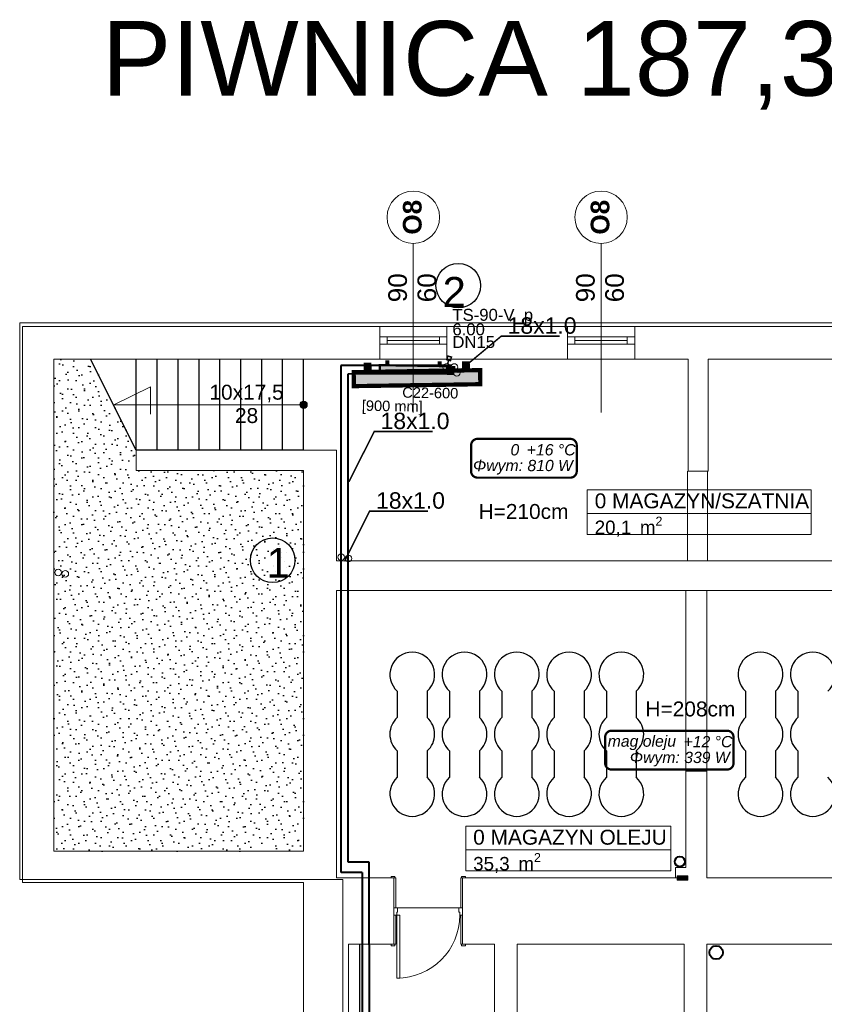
# Model space of a CAD drawing. Header units: millimetres. Extents: x 2801 to 11405, y 932 to 4606.
# Tile 7 of 8: x 5293 to 6371, y 3287 to 4606. Entities that reach past the tile are written whole.
import ezdxf
from ezdxf.lldxf.tags import DXFTag

# ---------------------------------------------------------------- set-up
doc = ezdxf.new("R2010")
doc.units = ezdxf.units.MM
doc.linetypes.add('Przerywana długa', pattern=[780, 500, -280])
for name, color, linetype in [('2D - Ogólne', 7, 'Continuous'), ('Elementy modelu - Strefy', 7, 'Continuous'), ('IS_Text_Armatury_Therm', 7, 'Continuous'), ('IS_Text_Konstrukcji', 7, 'Continuous'), ('IS_Text_Odbiornikow_Therm', 7, 'Continuous'), ('Konstrukcja - Ściany zew', 7, 'Continuous'), ('Opisy - Teksty', 7, 'Continuous')]:
    doc.layers.add(name, color=color, linetype=linetype)
for name, color, linetype, true_color in [('IS_Armatura_Therm', 7, 'SOLID', 0x000000), ('IS_Grafika', 7, 'SOLID', 0x000000), ('IS_Grzejniki_Plan_rzut', 7, 'SOLID', 0x000000), ('IS_Opisy_działek_Therm', 7, 'SOLID', 0x000000), ('IS_Powrót', 5, 'DASH', 0x0000ff), ('IS_Rozdzielacze_Zasilanie', 1, 'SOLID', 0xff0000), ('IS_Zasilanie', 1, 'SOLID', 0xff0000)]:
    doc.layers.add(name, color=color, linetype=linetype, true_color=true_color)
doc.layers.add('kanal saniat', color=24, linetype='Continuous', lineweight=40)
doc.styles.get("Standard").update_dxf_attribs({"font": 'arial.ttf'})
doc.styles.add('STYL_AUTOMATYCZNY_1', font='arial.ttf')
doc.styles.add('STYL_AUTOMATYCZNY_2', font='arialbd.ttf')
tags = doc.linetypes.add('DASH', pattern=[15, 10, -5]).pattern_tags.tags
tags[6:7] = [DXFTag(74, 4), DXFTag(75, 0), DXFTag(340, '0'), DXFTag(46, 0.0), DXFTag(50, 0.0), DXFTag(44, 0.0), DXFTag(45, 0.0)]
tags[4:5] = [DXFTag(74, 4), DXFTag(75, 0), DXFTag(340, '0'), DXFTag(46, 0.0), DXFTag(50, 0.0), DXFTag(44, 0.0), DXFTag(45, 0.0)]
tags = doc.linetypes.add('SOLID', pattern=[10, 10, 0]).pattern_tags.tags
tags[6:7] = [DXFTag(74, 4), DXFTag(75, 0), DXFTag(340, '0'), DXFTag(46, 0.0), DXFTag(50, 0.0), DXFTag(44, 0.0), DXFTag(45, 0.0)]
tags[4:5] = [DXFTag(74, 4), DXFTag(75, 0), DXFTag(340, '0'), DXFTag(46, 0.0), DXFTag(50, 0.0), DXFTag(44, 0.0), DXFTag(45, 0.0)]

# ---------------------------------------------------------------- blocks, each defined once
blk = doc.blocks.new('Linia_6_1', base_point=(-15366, -19696))
at = {"layer": '2D - Ogólne', "linetype": 'Continuous', "lineweight": 0, "true_color": 0x000000}
blk.add_hatch(color=18, dxfattribs=at).paths.add_polyline_path([(-15416, -19696), (-15412, -19715), (-15401, -19731), (-15385, -19742), (-15366, -19746), (-15347, -19742), (-15331, -19731), (-15320, -19715), (-15316, -19696), (-15320, -19677), (-15331, -19661), (-15347, -19650), (-15366, -19646), (-15385, -19650), (-15401, -19661), (-15412, -19677)])
at = {"layer": '2D - Ogólne', "color": 7, "linetype": 'Continuous', "lineweight": 15}
blk.add_line((-15416, -19696), (-17906, -19696), dxfattribs=at)
blk.add_circle((-15366, -19696), 50, dxfattribs=at)

msp = doc.modelspace()

# ---------------------------------------------------------------- hatches: boundary and pattern name
at = {"layer": '2D - Ogólne', "linetype": 'Continuous', "lineweight": 25}
h = msp.add_hatch(dxfattribs=at)
h.set_pattern_fill('PIASEK_0001', scale=0.1, style=0, pattern_type=2)
h.set_pattern_definition([(45, (7028.507, 2018.302), (-11.13693, 11.13693), [0, -10.5, 0, -15.75]), (110, (7063.507, 2018.302), (14.80016, 5.38682), [0, -7.7, 0, -13.3])])
h.paths.add_polyline_path([(5339.16641, 3492.51369), (5673.61561, 3492.51369), (5673.61561, 4002.51369), (5449.61561, 4002.51369), (5449.61561, 4029.51369), (5388.32544, 4151.51369), (5339.16641, 4151.51369)])
at = {"layer": '2D - Ogólne', "linetype": 'Continuous', "lineweight": 0}
msp.add_hatch(color=255, dxfattribs=at).paths.add_polyline_path([(6174.05417, 3459.62531), (6174.05417, 3453.8816), (6188.41346, 3453.8816), (6188.41346, 3459.62531)])
at = {"layer": 'IS_Grzejniki_Plan_rzut', "ltscale": 10}
msp.add_hatch(color=8, dxfattribs=at).paths.add_polyline_path([(5865.78888, 4142.23525), (5775.79951, 4143.61855), (5775.64581, 4133.61973), (5865.63518, 4132.23643)])
at = {"layer": 'IS_Grzejniki_Plan_rzut'}
msp.add_hatch(color=8, dxfattribs=at).paths.add_polyline_path([(5910.07161, 4136.90372), (5740.72516, 4134.30055), (5741.0144, 4115.48428), (5910.36085, 4118.08745)])

# ---------------------------------------------------------------- linework, layer by layer
at = {"lineweight": 0}
for centre in [(5875.5537, 4141.08636), (5878.7302, 4133.21898), (5724.08768, 3886.39129), (5733.68402, 3884.64918), (5344.92033, 3865.71302), (5354.51666, 3863.9709)]:
    msp.add_circle(centre, 4.45926, dxfattribs=at)
at = {"layer": '2D - Ogólne', "color": 7, "linetype": 'Continuous', "lineweight": 15}
for p, q in [((5820.61561, 4306.60395), (5820.61561, 4080.11332)), ((6072.06756, 4306.60395), (6072.06756, 4080.11332)), ((5419.64711, 4090.51369), (5468.73956, 4114.74943)), ((5468.73956, 4114.74943), (5468.73956, 4078.0623)), ((5799.61561, 3416.82213), (5881.61561, 3416.82213))]:
    msp.add_line(p, q, dxfattribs=at)
at = {"layer": '2D - Ogólne', "color": 7, "linetype": 'Continuous', "lineweight": 25}
for p, q in [((5449.61561, 4029.51369), (5388.32544, 4151.51369)), ((5449.61561, 4029.51369), (5449.61561, 4151.51369)), ((5477.61561, 4029.51369), (5477.61561, 4151.51369)), ((5505.61561, 4029.51369), (5505.61561, 4151.51369)), ((5533.61561, 4029.51369), (5533.61561, 4151.51369)), ((5561.61561, 4029.51369), (5561.61561, 4151.51369)), ((5589.61561, 4029.51369), (5589.61561, 4151.51369)), ((5617.61561, 4029.51369), (5617.61561, 4151.51369)), ((5645.61561, 4029.51369), (5645.61561, 4151.51369)), ((5673.61561, 4029.51369), (5673.61561, 4151.51369)), ((5673.61561, 4029.51369), (5449.61561, 4029.51369)), ((5799.19072, 3706.80723), (5799.19072, 3671.52859)), ((5839.19072, 3706.80723), (5839.19072, 3671.52859)), ((5869.19072, 3706.80723), (5869.19072, 3671.52859)), ((5909.19072, 3706.80723), (5909.19072, 3671.52859)), ((5939.19072, 3706.80723), (5939.19072, 3671.52859)), ((5979.19072, 3706.80723), (5979.19072, 3671.52859)), ((6009.19072, 3706.80723), (6009.19072, 3671.52859)), ((6049.19072, 3706.80723), (6049.19072, 3671.52859)), ((6079.19072, 3706.80723), (6079.19072, 3671.52859)), ((6119.19072, 3706.80723), (6119.19072, 3671.52859)), ((6265.56716, 3706.80723), (6265.56716, 3671.52859)), ((6305.56716, 3706.80723), (6305.56716, 3671.52859)), ((6335.56716, 3706.80723), (6335.56716, 3671.52859)), ((5799.19072, 3626.80723), (5799.19072, 3591.52859)), ((5839.19072, 3626.80723), (5839.19072, 3591.52859)), ((5869.19072, 3626.80723), (5869.19072, 3591.52859)), ((5909.19072, 3626.80723), (5909.19072, 3591.52859)), ((5939.19072, 3626.80723), (5939.19072, 3591.52859)), ((5979.19072, 3626.80723), (5979.19072, 3591.52859)), ((6009.19072, 3626.80723), (6009.19072, 3591.52859)), ((6049.19072, 3626.80723), (6049.19072, 3591.52859)), ((6079.19072, 3626.80723), (6079.19072, 3591.52859)), ((6119.19072, 3626.80723), (6119.19072, 3591.52859)), ((6265.56716, 3626.80723), (6265.56716, 3591.52859)), ((6305.56716, 3626.80723), (6305.56716, 3591.52859)), ((6335.56716, 3626.80723), (6335.56716, 3591.52859)), ((5748.61561, 3367.82213), (5748.61561, 2971.82213))]:
    msp.add_line(p, q, dxfattribs=at)
at = {"layer": '2D - Ogólne', "color": 7, "linetype": 'Przerywana długa', "lineweight": 15}
for p, q in [((6187.61561, 4001.51369), (6187.61561, 3881.51369)), ((6214.61561, 4001.51369), (6214.61561, 3881.51369)), ((6185.51871, 3841.51369), (6185.51871, 3599.82213)), ((6213.51871, 3841.51369), (6213.51871, 3599.82213))]:
    msp.add_line(p, q, dxfattribs=at)
at = {"layer": '2D - Ogólne', "color": 255, "linetype": 'Continuous', "lineweight": 0}
for points in [[(5339.16641, 3492.51369), (5673.61561, 3492.51369), (5673.61561, 4002.51369), (5449.61561, 4002.51369), (5449.61561, 4029.51369), (5388.32544, 4151.51369), (5339.16641, 4151.51369)], [(6174.05417, 3459.62531), (6188.41346, 3459.62531), (6188.41346, 3453.8816), (6174.05417, 3453.8816)]]:
    msp.add_lwpolyline(points, close=True, dxfattribs=at)
at = {"layer": '2D - Ogólne', "color": 7, "linetype": 'Continuous', "lineweight": 15}
for centre in [(5820.61561, 4341.73348), (6072.06756, 4341.73348)]:
    msp.add_circle(centre, 35.12953, dxfattribs=at)
at = {"layer": '2D - Ogólne', "color": 7, "linetype": 'Continuous', "lineweight": 25}
for centre, start, end in [((5819.19072, 3729.16791), 311.81030274, 228.18968511), ((5889.19072, 3729.16791), 311.81030274, 228.18968511), ((5959.19072, 3729.16791), 311.81030274, 228.18968511), ((6029.19072, 3729.16791), 311.81030274, 228.18968511), ((6099.19072, 3729.16791), 311.81030274, 228.18968511), ((6285.56716, 3729.16791), 311.81030274, 228.18968511), ((6355.56716, 3729.16791), 311.81030274, 228.18968511), ((5819.19072, 3649.16791), 131.81030274, 228.18968511), ((5819.19072, 3649.16791), 311.81031489, 48.18968511), ((5889.19072, 3649.16791), 131.81030274, 228.18968511), ((5889.19072, 3649.16791), 311.81031489, 48.18968511), ((5959.19072, 3649.16791), 131.81030274, 228.18968511), ((5959.19072, 3649.16791), 311.81031489, 48.18968511), ((6029.19072, 3649.16791), 131.81030274, 228.18968511), ((6029.19072, 3649.16791), 311.81031489, 48.18968511), ((6099.19072, 3649.16791), 131.81030274, 228.18968511), ((6099.19072, 3649.16791), 311.81031489, 48.18968511), ((6285.56716, 3649.16791), 131.81030274, 228.18968511), ((6285.56716, 3649.16791), 311.81031489, 48.18968511), ((6355.56716, 3649.16791), 131.81030274, 228.18968511), ((5819.19072, 3569.16791), 131.81030274, 48.18968511), ((5889.19072, 3569.16791), 131.81030274, 48.18968511), ((5959.19072, 3569.16791), 131.81030274, 48.18968511), ((6029.19072, 3569.16791), 131.81030274, 48.18968511), ((6099.19072, 3569.16791), 131.81030274, 48.18968511), ((6285.56716, 3569.16791), 131.81030274, 48.18968511), ((6355.56716, 3569.16791), 131.81030274, 48.18968511)]:
    msp.add_arc(centre, 30, start, end, dxfattribs=at)
at = {"layer": 'Elementy modelu - Strefy', "color": 7, "linetype": 'Continuous', "lineweight": 13}
for p, q in [((6053.5058, 3976.42747), (6353.4168, 3976.42747)), ((6053.5058, 3944.99887), (6053.5058, 3976.42747)), ((6353.4168, 3976.42747), (6353.4168, 3944.99887)), ((6353.4168, 3944.99887), (6053.5058, 3944.99887)), ((6053.5058, 3944.99887), (6353.4168, 3944.99887)), ((6053.5058, 3916.71307), (6053.5058, 3944.99887)), ((6353.4168, 3944.99887), (6353.4168, 3916.71307)), ((6353.4168, 3916.71307), (6053.5058, 3916.71307)), ((5890.75306, 3525.8226), (6165.28506, 3525.8226)), ((5890.75306, 3494.394), (5890.75306, 3525.8226)), ((6165.28506, 3525.8226), (6165.28506, 3494.394)), ((6165.28506, 3494.394), (5890.75306, 3494.394)), ((5890.75306, 3494.394), (6165.28506, 3494.394)), ((5890.75306, 3466.1082), (5890.75306, 3494.394)), ((6165.28506, 3494.394), (6165.28506, 3466.1082)), ((6165.28506, 3466.1082), (5890.75306, 3466.1082))]:
    msp.add_line(p, q, dxfattribs=at)
at = {"layer": 'IS_Armatura_Therm', "color": 1, "ltscale": 10, "true_color": 0xff0000, "const_width": 2}
for points in [[(5870.34368, 4149.61683), (5871.67446, 4154.43648), (5866.85481, 4155.76726), (5865.52403, 4150.94761), (5870.34368, 4149.61683)], [(5866.60307, 4145.46257), (5867.93386, 4150.28222)]]:
    msp.add_lwpolyline(points, dxfattribs=at)
at = {"layer": 'IS_Armatura_Therm', "color": 1, "lineweight": 20, "ltscale": 10, "true_color": 0xff0000}
msp.add_ellipse((5865.27229, 4140.64292), major_axis=(2.34785, 4.41448), ratio=1, dxfattribs=at)
at = {"layer": 'IS_Grafika'}
for centre in [(5880.76178, 4250.1025), (5632.24713, 3882.22745)]:
    msp.add_circle(centre, 29.88934, dxfattribs=at)
at = {"layer": 'IS_Grzejniki_Plan_rzut', "const_width": 5.64555}
for points in [[(5757.1894, 4134.55364), (5757.04478, 4143.96177), (5761.74884, 4144.03408), (5761.89346, 4134.62595)], [(5893.60737, 4136.65064), (5893.46275, 4146.05877), (5888.75868, 4145.98646), (5888.9033, 4136.57833)], [(5910.07161, 4136.90372), (5740.72516, 4134.30055), (5741.0144, 4115.48428), (5910.36085, 4118.08745), (5910.07161, 4136.90372)]]:
    msp.add_lwpolyline(points, dxfattribs=at)
at = {"layer": 'IS_Grzejniki_Plan_rzut', "ltscale": 10, "const_width": 3}
for points in [[(5865.78888, 4142.23525), (5775.79951, 4143.61855), (5775.64581, 4133.61973), (5865.63518, 4132.23643), (5865.78888, 4142.23525)], [(5784.54848, 4143.48407), (5784.62533, 4148.48347), (5787.12503, 4148.44505), (5787.04818, 4143.44564)], [(5857.03991, 4142.36974), (5857.11676, 4147.36914), (5854.61706, 4147.40757), (5854.54021, 4142.40816)]]:
    msp.add_lwpolyline(points, dxfattribs=at)
at = {"layer": 'IS_Opisy_działek_Therm', "ltscale": 10, "const_width": 2}
for points in [[(5879.81224, 4133.69285), (5938.38818, 4182.48682), (6016.53818, 4182.48682)], [(5734.34617, 3987.25338), (5768.22859, 4054.6995), (5846.37859, 4054.6995)], [(5728.29917, 3880.65329), (5762.18159, 3948.09941), (5840.33159, 3948.09941)]]:
    msp.add_lwpolyline(points, dxfattribs=at)
at = {"layer": 'IS_Powrót', "lineweight": 35, "ltscale": 10}
msp.add_line((5870.90192, 4131.91575), (5732.91565, 4131.91575), dxfattribs=at)
at = {"layer": 'IS_Powrót', "lineweight": 40, "ltscale": 10}
for p, q in [((5732.97582, 4131.33648), (5732.97582, 3478.14745)), ((5732.97582, 3478.14745), (5761.17011, 3478.14745)), ((5761.17011, 3478.14745), (5763.03913, 1907.61979))]:
    msp.add_line(p, q, dxfattribs=at)
at = {"layer": 'IS_Powrót', "ltscale": 10, "const_width": 4}
msp.add_lwpolyline([(5865.55833, 4132.42417), (5875.69603, 4132.27669)], dxfattribs=at)
at = {"layer": 'IS_Rozdzielacze_Zasilanie', "lineweight": 40}
for p, q in [((5871.89565, 4143.08306), (5723.6239, 4143.08306)), ((5723.76674, 3463.91618), (5723.76674, 4142.92526)), ((5751.98203, 3463.91618), (5723.76674, 3463.91618)), ((5751.98203, 3463.91618), (5752.38456, 1897.06273))]:
    msp.add_line(p, q, dxfattribs=at)
at = {"layer": 'IS_Text_Konstrukcji', "color": 18, "linetype": 'SOLID', "ltscale": 10, "true_color": 0x000000, "const_width": 3}
for points in [[(5906.65198, 3992.87567), (6030.81865, 3992.87567, 0.414214), (6039.48532, 4001.54233), (6039.48532, 4036.209, 0.414214), (6030.81865, 4044.87567), (5906.65198, 4044.87567, 0.414214), (5897.98532, 4036.209), (5897.98532, 4001.54233, 0.414214), (5906.65198, 3992.87567)], [(6086.15198, 3601.87567), (6240.81865, 3601.87567, 0.414214), (6249.48532, 3610.54233), (6249.48532, 3645.209, 0.414214), (6240.81865, 3653.87567), (6086.15198, 3653.87567, 0.414214), (6077.48532, 3645.209), (6077.48532, 3610.54233, 0.414214), (6086.15198, 3601.87567)]]:
    msp.add_lwpolyline(points, format="xyb", dxfattribs=at)
at = {"layer": 'IS_Zasilanie', "ltscale": 10, "const_width": 4}
msp.add_lwpolyline([(5865.97815, 4140.07336), (5876.94584, 4140.35753)], dxfattribs=at)
at = {"layer": 'kanal saniat'}
for centre, radius in [((6177.43757, 3478.51504), 6.76868), ((6226.15474, 3356.81535), 9.04866)]:
    msp.add_circle(centre, radius, dxfattribs=at)
at = {"layer": 'Konstrukcja - Ściany zew', "linetype": 'Continuous', "lineweight": 0}
for p, q in [((5775.61561, 4181.51369), (5775.61561, 4195.51369)), ((5865.61561, 4195.51369), (5775.61561, 4195.51369)), ((5775.61561, 4181.51369), (5775.61561, 4195.51369)), ((5865.61561, 4181.51369), (5865.61561, 4195.51369)), ((5865.61561, 4181.51369), (5865.61561, 4195.51369)), ((6027.06756, 4181.51369), (6027.06756, 4195.51369)), ((6117.06756, 4195.51369), (6027.06756, 4195.51369)), ((6027.06756, 4181.51369), (6027.06756, 4195.51369)), ((6117.06756, 4181.51369), (6117.06756, 4195.51369)), ((6117.06756, 4181.51369), (6117.06756, 4195.51369)), ((5775.61561, 4171.51369), (5775.61561, 4181.51369)), ((5775.61561, 4181.51369), (5785.61561, 4181.51369)), ((5775.61561, 4171.51369), (5775.61561, 4181.51369)), ((5775.61561, 4171.51369), (5775.61561, 4181.51369)), ((5785.61561, 4181.51369), (5785.61561, 4171.51369)), ((5785.61561, 4181.51369), (5855.61561, 4181.51369)), ((5855.61561, 4171.51369), (5855.61561, 4181.51369)), ((5855.61561, 4181.51369), (5865.61561, 4181.51369)), ((5865.61561, 4171.51369), (5865.61561, 4181.51369)), ((5865.61561, 4171.51369), (5865.61561, 4181.51369)), ((5865.61561, 4171.51369), (5865.61561, 4181.51369)), ((6027.06756, 4171.51369), (6027.06756, 4181.51369)), ((6027.06756, 4181.51369), (6037.06756, 4181.51369)), ((6027.06756, 4171.51369), (6027.06756, 4181.51369)), ((6027.06756, 4171.51369), (6027.06756, 4181.51369)), ((6037.06756, 4181.51369), (6037.06756, 4171.51369)), ((6037.06756, 4181.51369), (6107.06756, 4181.51369)), ((6107.06756, 4171.51369), (6107.06756, 4181.51369)), ((6107.06756, 4181.51369), (6117.06756, 4181.51369)), ((6117.06756, 4171.51369), (6117.06756, 4181.51369)), ((6117.06756, 4171.51369), (6117.06756, 4181.51369)), ((6117.06756, 4171.51369), (6117.06756, 4181.51369)), ((5775.61561, 4151.51369), (5775.61561, 4171.51369)), ((5785.61561, 4171.51369), (5775.61561, 4171.51369)), ((5775.61561, 4151.51369), (5775.61561, 4171.51369)), ((5855.61561, 4176.51369), (5785.61561, 4176.51369)), ((5855.61561, 4171.51369), (5785.61561, 4171.51369)), ((5865.61561, 4171.51369), (5855.61561, 4171.51369)), ((5865.61561, 4151.51369), (5865.61561, 4171.51369)), ((5865.61561, 4151.51369), (5865.61561, 4171.51369)), ((6027.06756, 4151.51369), (6027.06756, 4171.51369)), ((6037.06756, 4171.51369), (6027.06756, 4171.51369)), ((6027.06756, 4151.51369), (6027.06756, 4171.51369)), ((6107.06756, 4176.51369), (6037.06756, 4176.51369)), ((6107.06756, 4171.51369), (6037.06756, 4171.51369)), ((6117.06756, 4171.51369), (6107.06756, 4171.51369)), ((6117.06756, 4151.51369), (6117.06756, 4171.51369)), ((6117.06756, 4151.51369), (6117.06756, 4171.51369)), ((5703.61561, 4151.51369), (5673.61561, 4151.51369)), ((5703.61561, 4151.51369), (5673.61561, 4151.51369)), ((5703.61561, 4151.51369), (5717.61561, 4151.51369)), ((5703.61561, 4151.51369), (5717.61561, 4151.51369)), ((5865.61561, 4151.51369), (5775.61561, 4151.51369)), ((6117.06756, 4151.51369), (6027.06756, 4151.51369)), ((5703.61561, 4029.51369), (5673.61561, 4029.51369)), ((5703.61561, 4029.51369), (5673.61561, 4029.51369)), ((5703.61561, 4029.51369), (5717.61561, 4029.51369)), ((5703.61561, 4029.51369), (5717.61561, 4029.51369)), ((5795.91561, 3458.72213), (5790.91561, 3458.72213)), ((5790.91561, 3458.72213), (5790.91561, 3456.82213)), ((5794.61561, 3456.82213), (5790.91561, 3456.82213)), ((5790.91561, 3456.82213), (5795.91561, 3456.82213)), ((5794.61561, 3456.82213), (5790.91561, 3456.82213)), ((5794.61561, 3456.82213), (5790.91561, 3456.82213)), ((5794.61561, 3456.82213), (5794.61561, 3416.82213)), ((5794.61561, 3456.82213), (5794.61561, 3416.82213)), ((5794.61561, 3456.82213), (5794.61561, 3416.82213)), ((5797.11561, 3456.82213), (5794.61561, 3456.82213)), ((5794.61561, 3456.82213), (5794.61561, 3416.82213)), ((5794.61561, 3456.82213), (5794.61561, 3416.82213)), ((5794.61561, 3456.82213), (5794.61561, 3416.82213)), ((5795.91561, 3456.82213), (5795.91561, 3458.72213)), ((5797.11561, 3416.82213), (5797.11561, 3456.82213)), ((5884.11561, 3456.82213), (5884.11561, 3416.82213)), ((5886.61561, 3456.82213), (5884.11561, 3456.82213)), ((5890.31561, 3458.72213), (5885.31561, 3458.72213)), ((5885.31561, 3458.72213), (5885.31561, 3456.82213)), ((5885.31561, 3456.82213), (5890.31561, 3456.82213)), ((5886.61561, 3456.82213), (5890.31561, 3456.82213)), ((5886.61561, 3456.82213), (5886.61561, 3416.82213)), ((5886.61561, 3456.82213), (5886.61561, 3416.82213)), ((5886.61561, 3416.82213), (5886.61561, 3456.82213)), ((5886.61561, 3456.82213), (5886.61561, 3416.82213)), ((5886.61561, 3456.82213), (5886.61561, 3416.82213)), ((5886.61561, 3456.82213), (5886.61561, 3416.82213)), ((5886.61561, 3456.82213), (5890.31561, 3456.82213)), ((5886.61561, 3456.82213), (5890.31561, 3456.82213)), ((5890.31561, 3456.82213), (5890.31561, 3458.72213)), ((5794.61561, 3416.82213), (5794.61561, 3406.82213)), ((5794.61561, 3416.82213), (5797.11561, 3416.82213)), ((5794.61561, 3416.82213), (5794.61561, 3406.82213)), ((5799.61561, 3416.82213), (5794.61561, 3416.82213)), ((5794.61561, 3416.82213), (5794.61561, 3406.82213)), ((5794.61561, 3416.82213), (5794.61561, 3406.82213)), ((5799.61561, 3410.82213), (5799.61561, 3416.82213)), ((5881.61561, 3416.82213), (5881.61561, 3410.82213)), ((5886.61561, 3416.82213), (5881.61561, 3416.82213)), ((5884.11561, 3416.82213), (5886.61561, 3416.82213)), ((5886.61561, 3416.82213), (5886.61561, 3406.82213)), ((5886.61561, 3406.82213), (5886.61561, 3416.82213)), ((5886.61561, 3416.82213), (5886.61561, 3406.82213)), ((5886.61561, 3416.82213), (5886.61561, 3406.82213)), ((5794.61561, 3406.82213), (5794.61561, 3367.82213)), ((5794.61561, 3406.82213), (5794.61561, 3367.82213)), ((5797.11561, 3406.82213), (5794.61561, 3406.82213)), ((5794.61561, 3406.82213), (5798.41561, 3406.82213)), ((5794.61561, 3406.82213), (5794.61561, 3367.82213)), ((5794.61561, 3406.82213), (5794.61561, 3367.82213)), ((5797.11561, 3367.82213), (5797.11561, 3406.82213)), ((5798.41561, 3406.82213), (5798.41561, 3410.82213)), ((5798.41561, 3410.82213), (5799.61561, 3410.82213)), ((5798.41561, 3322.42213), (5798.41561, 3406.82213)), ((5798.41561, 3406.82213), (5802.41561, 3406.82213)), ((5802.41561, 3406.82213), (5802.41561, 3322.42213)), ((5881.61561, 3410.82213), (5882.81561, 3410.82213)), ((5882.81561, 3410.82213), (5882.81561, 3406.82213)), ((5882.81561, 3406.82213), (5886.61561, 3406.82213)), ((5884.11561, 3406.82213), (5884.11561, 3367.82213)), ((5886.61561, 3406.82213), (5884.11561, 3406.82213)), ((5886.61561, 3406.82213), (5886.61561, 3367.82213)), ((5886.61561, 3367.82213), (5886.61561, 3406.82213)), ((5886.61561, 3406.82213), (5886.61561, 3367.82213)), ((5886.61561, 3406.82213), (5886.61561, 3367.82213)), ((5794.61561, 3367.82213), (5790.91561, 3367.82213)), ((5795.91561, 3367.82213), (5790.91561, 3367.82213)), ((5790.91561, 3367.82213), (5790.91561, 3365.92213)), ((5794.61561, 3367.82213), (5790.91561, 3367.82213)), ((5794.61561, 3367.82213), (5790.91561, 3367.82213)), ((5790.91561, 3365.92213), (5795.91561, 3365.92213)), ((5794.61561, 3367.82213), (5797.11561, 3367.82213)), ((5795.91561, 3365.92213), (5795.91561, 3367.82213)), ((5884.11561, 3367.82213), (5886.61561, 3367.82213)), ((5890.31561, 3367.82213), (5885.31561, 3367.82213)), ((5885.31561, 3367.82213), (5885.31561, 3365.92213)), ((5885.31561, 3365.92213), (5890.31561, 3365.92213)), ((5886.61561, 3367.82213), (5890.31561, 3367.82213)), ((5886.61561, 3367.82213), (5890.31561, 3367.82213)), ((5886.61561, 3367.82213), (5890.31561, 3367.82213)), ((5890.31561, 3365.92213), (5890.31561, 3367.82213)), ((5802.41561, 3322.42213), (5798.41561, 3322.42213))]:
    msp.add_line(p, q, dxfattribs=at)
for points in [[(6630.86774, 4200.07679), (5293.44873, 4200.07679)], [(5293.44873, 4200.07679), (5293.44873, 4140.41488)], [(5673.61561, 4195.51369), (5297.16641, 4195.51369)], [(5297.16641, 4195.51369), (5297.16641, 4151.51369)], [(5775.61561, 4195.51369), (5673.61561, 4195.51369)], [(6027.06756, 4195.51369), (5865.61562, 4195.51369)], [(6637.61561, 4195.51369), (6117.06756, 4195.51369)], [(5297.16641, 4151.51369), (5297.16641, 3450.51369)], [(5339.16641, 3492.51369), (5339.16641, 4151.51369)], [(5339.16641, 4151.51369), (5673.61561, 4151.51369)], [(5717.61561, 4151.51369), (5775.61561, 4151.51369)], [(5865.61561, 4151.51369), (6027.06757, 4151.51369)], [(6117.06756, 4151.51369), (6188.62358, 4151.51369)], [(6188.62358, 4151.51369), (6188.62358, 4001.51369)], [(6215.62358, 4151.51369), (6470.62358, 4151.51369)], [(6215.62358, 4001.51369), (6215.62358, 4151.51369)], [(5293.44873, 4140.41488), (5293.44873, 3510.60786)], [(5673.61561, 4029.51369), (5449.61561, 4029.51369)], [(5449.61561, 4029.51369), (5449.61561, 4002.51369)], [(5717.61561, 3881.51369), (5717.61561, 4029.51369)], [(5449.61561, 4002.51369), (5673.61561, 4002.51369)], [(5673.61561, 4002.51369), (5673.61561, 3492.51369)], [(6188.62358, 4001.51369), (6215.62358, 4001.51369)], [(6470.62358, 3881.51369), (5717.61561, 3881.51369)], [(5717.61561, 3841.51369), (6637.61561, 3841.51369)], [(5717.61561, 3456.82213), (5717.61561, 3841.51369)], [(6213.51871, 3599.82213), (6185.51871, 3599.82213)], [(6185.51871, 3599.82213), (6185.51871, 3470.82213)], [(6213.51871, 3456.82213), (6213.51871, 3599.82213)], [(5293.44873, 3510.60786), (5293.44873, 3454.57547), (5725.99535, 3454.57547), (5725.99535, 2665.39739)], [(5673.61561, 3492.51369), (5339.16641, 3492.51369)], [(6185.51871, 3470.82213), (6171.51871, 3470.82213)], [(6171.51871, 3470.82213), (6171.51871, 3456.82213)], [(5794.61561, 3456.82213), (5717.61561, 3456.82213)], [(6185.51871, 3456.82213), (5886.61561, 3456.82213)], [(6171.51871, 3456.82213), (6185.51871, 3456.82213)], [(6637.61561, 3456.82213), (6213.51871, 3456.82213)], [(5297.16641, 3450.51369), (5339.16641, 3450.51369)], [(5339.16641, 3450.51369), (5673.61561, 3450.51369)], [(5673.61561, 3450.51369), (5673.61561, 3367.82213)], [(5673.61561, 3367.82213), (5673.61561, 3173.82214)], [(5733.61561, 3367.82213), (5794.61561, 3367.82213)], [(5733.61561, 3173.82214), (5733.61561, 3367.82213)], [(5886.61562, 3367.82213), (5929.51871, 3367.82213)], [(5929.51871, 3367.82213), (5929.51871, 3171.92213)], [(5959.51871, 3367.82213), (6183.51871, 3367.82213)], [(5959.51871, 3171.92213), (5959.51871, 3367.82213)], [(6183.51871, 3367.82213), (6183.51871, 2971.82213)], [(6213.51871, 3367.82213), (6637.61561, 3367.82213)], [(6213.51871, 3067.39268), (6213.51871, 3367.82213)]]:
    msp.add_lwpolyline(points, dxfattribs=at)
msp.add_arc((5798.41561, 3406.82213), 84.4, 270, 0, dxfattribs=at)

# ---------------------------------------------------------------- block references
at = {"layer": '2D - Ogólne', "color": 7, "linetype": 'Continuous', "lineweight": 15, "xscale": 0.1, "yscale": 0.1, "zscale": 0.1}
msp.add_blockref('Linia_6_1', (5673.61561, 4090.51369), dxfattribs=at)

# ---------------------------------------------------------------- texts
at = {"layer": 'Elementy modelu - Strefy', "color": 7, "linetype": 'Continuous', "lineweight": 13, "attachment_point": 1, "style": 'STYL_AUTOMATYCZNY_1'}
for s, insert, char_height in [('\\A1;{\\pql;\\pt0,100;\\fArial|b0|i0|c238|p0;\\W1.000000;0 MAGAZYN/SZATNIA\\fArial|b0|i0|c238|p0;\\W1.000000;\\A1{\\H.66x;\\S^  ;}\\fArial|b0|i0|c238|p0;\\W1.000000;\\fArial|b0|i0|c238|p0;\\W1.000000;\\A1{\\H.66x;\\S^  ;}}', (6063.5058, 3971.85604), 20), ('\\A1;{\\pql;\\pt0,100;\\fArial|b0|i0|c238|p0;\\W1.000000;20,1\\fArial|b0|i0|c238|p0;\\W1.000000;\\A1{\\H.66x;\\S^  ;}\\fArial|b0|i0|c238|p0;\\W1.000000; m\\fArial|b0|i0|c238|p0;\\W1.000000;\\A1{\\H.66x;\\S2^  ;}}', (6063.5058, 3940.62744), 18), ('\\A1;{\\pql;\\pt0,100;\\fArial|b0|i0|c238|p0;\\W1.000000;0 MAGAZYN OLEJU\\fArial|b0|i0|c238|p0;\\W1.000000;\\A1{\\H.66x;\\S^  ;}\\fArial|b0|i0|c238|p0;\\W1.000000;\\fArial|b0|i0|c238|p0;\\W1.000000;\\A1{\\H.66x;\\S^  ;}}', (5900.75306, 3521.25118), 20), ('\\A1;{\\pql;\\pt0,100;\\fArial|b0|i0|c238|p0;\\W1.000000;35,3\\fArial|b0|i0|c238|p0;\\W1.000000;\\A1{\\H.66x;\\S^  ;}\\fArial|b0|i0|c238|p0;\\W1.000000; m\\fArial|b0|i0|c238|p0;\\W1.000000;\\A1{\\H.66x;\\S2^  ;}}', (5900.75306, 3490.02258), 18)]:
    msp.add_mtext(s, dxfattribs=dict(at, insert=insert, char_height=char_height))
at = {"layer": 'IS_Grafika', "char_height": 40, "attachment_point": 2}
for s, insert in [('\\fArial|b0|i0;2', (5875.4066, 4261.69469)), ('{\\fArial|b0|i0|c238|p34;1}', (5639.6405, 3898.87337))]:
    msp.add_mtext(s, dxfattribs=dict(at, insert=insert))
at = {"layer": 'IS_Opisy_działek_Therm', "ltscale": 10, "char_height": 22, "attachment_point": 7}
for insert in [(5938.38818, 4185.36682), (5768.22859, 4057.5795), (5762.18159, 3950.97941)]:
    msp.add_mtext(' 18x1.0', dxfattribs=dict(at, insert=insert))
at = {"layer": 'IS_Text_Armatury_Therm', "color": 18, "linetype": 'SOLID', "ltscale": 10, "true_color": 0x000000, "char_height": 16, "attachment_point": 7}
for s, insert in [('\\fArial|b0|i0;TS-90-V_p', (5872.94393, 4198.18924)), ('\\fArial|b0|i0;6.00', (5872.94393, 4183.34924)), ('\\fArial|b0|i0;DN15  ', (5872.94393, 4166.34924))]:
    msp.add_mtext(s, dxfattribs=dict(at, insert=insert))
at = {"layer": 'IS_Text_Konstrukcji', "color": 18, "linetype": 'SOLID', "ltscale": 10, "true_color": 0x000000, "char_height": 15.12}
for s, insert, attachment_point in [('\\fArial|b0|i1;0', (5962.48532, 4022.47567), 9), ('\\fArial|b0|i1;+16 °C', (5972.48532, 4022.47567), 7), ('\\fArial|b0|i1;Φwym: 810 W', (5967.48532, 4016.71567), 2), ('\\fArial|b0|i1;mag oleju', (6172.48532, 3627.87567), 9), ('\\fArial|b0|i1;+12 °C', (6182.48532, 3631.47567), 7), ('\\fArial|b0|i1;Φwym: 339 W', (6177.48532, 3625.71567), 2)]:
    msp.add_mtext(s, dxfattribs=dict(at, insert=insert, attachment_point=attachment_point))
at = {"layer": 'IS_Text_Odbiornikow_Therm', "color": 18, "linetype": 'SOLID', "ltscale": 10, "true_color": 0x000000, "char_height": 14, "rotation": 359.1}
for s, insert, attachment_point in [('\\fArial|b0|i0;C22-600', (5805.92989, 4114.08114), 1), ('\\fArial|b0|i0;[900 mm]', (5833.29151, 4095.22702), 3)]:
    msp.add_mtext(s, dxfattribs=dict(at, insert=insert, attachment_point=attachment_point))
at = {"layer": 'Opisy - Teksty', "color": 7, "linetype": 'Continuous', "lineweight": 15, "style": 'STYL_AUTOMATYCZNY_1'}
for s, insert, char_height, attachment_point in [('\\A1;PIWNICA 187,3m2', (5403.29277, 4604.59696), 100, 1), ('\\A1;{\\pqc;\\fArial|b0|i0|c238|p0;\\W1.000000;H=2\\fArial|b0|i0|c238|p0;\\W1.000000;10\\fArial|b0|i0|c238|p0;\\W1.000000;cm}', (5968.20554, 3957.58613), 20, 2), ('\\A1;{\\pqc;\\fArial|b0|i0|c238|p0;\\W1.000000;H=2\\fArial|b0|i0|c238|p0;\\W1.000000;08\\fArial|b0|i0|c238|p0;\\W1.000000;cm}', (6191.65347, 3693.05032), 20, 2)]:
    msp.add_mtext(s, dxfattribs=dict(at, insert=insert, char_height=char_height, attachment_point=attachment_point))
at = {"layer": 'Opisy - Teksty', "color": 7, "linetype": 'Continuous', "lineweight": 15, "char_height": 25, "attachment_point": 2, "rotation": 90, "style": 'STYL_AUTOMATYCZNY_2'}
for insert in [(5806.687, 4341.73352), (6058.13895, 4341.73352)]:
    msp.add_mtext('\\A1;{\\pqc;\\fArial|b1|i0|c238|p0;\\W1.000000;O\\fArial|b1|i0|c238|p0;\\W1.000000;8}', dxfattribs=dict(at, insert=insert))
at = {"layer": 'Opisy - Teksty', "color": 7, "linetype": 'Continuous', "lineweight": 15, "char_height": 25, "attachment_point": 2, "rotation": 90, "line_spacing_factor": 0.938208, "style": 'STYL_AUTOMATYCZNY_1'}
for insert in [(5787.04415, 4247.2369), (6038.4961, 4247.2369)]:
    msp.add_mtext('\\A1;{\\pqc;\\fArial|b0|i0|c238|p0;\\W1.000000;90\\P\\pqc;\\fArial|b0|i0|c238|p0;\\W1.000000;60}', dxfattribs=dict(at, insert=insert))
at = {"layer": 'Opisy - Teksty', "color": 7, "linetype": 'Continuous', "lineweight": 15, "insert": (5597.2678, 4117.37086), "char_height": 20, "attachment_point": 2, "line_spacing_factor": 0.938208, "style": 'STYL_AUTOMATYCZNY_1'}
msp.add_mtext('\\A1;{\\pqc;\\fArial|b0|i0|c238|p0;\\W1.000000;10x1\\fArial|b0|i0|c238|p0;\\W1.000000;7,5\\P\\pqc;\\fArial|b0|i0|c238|p0;\\W1.000000;28}', dxfattribs=at)

doc.saveas('drawing.dxf')
